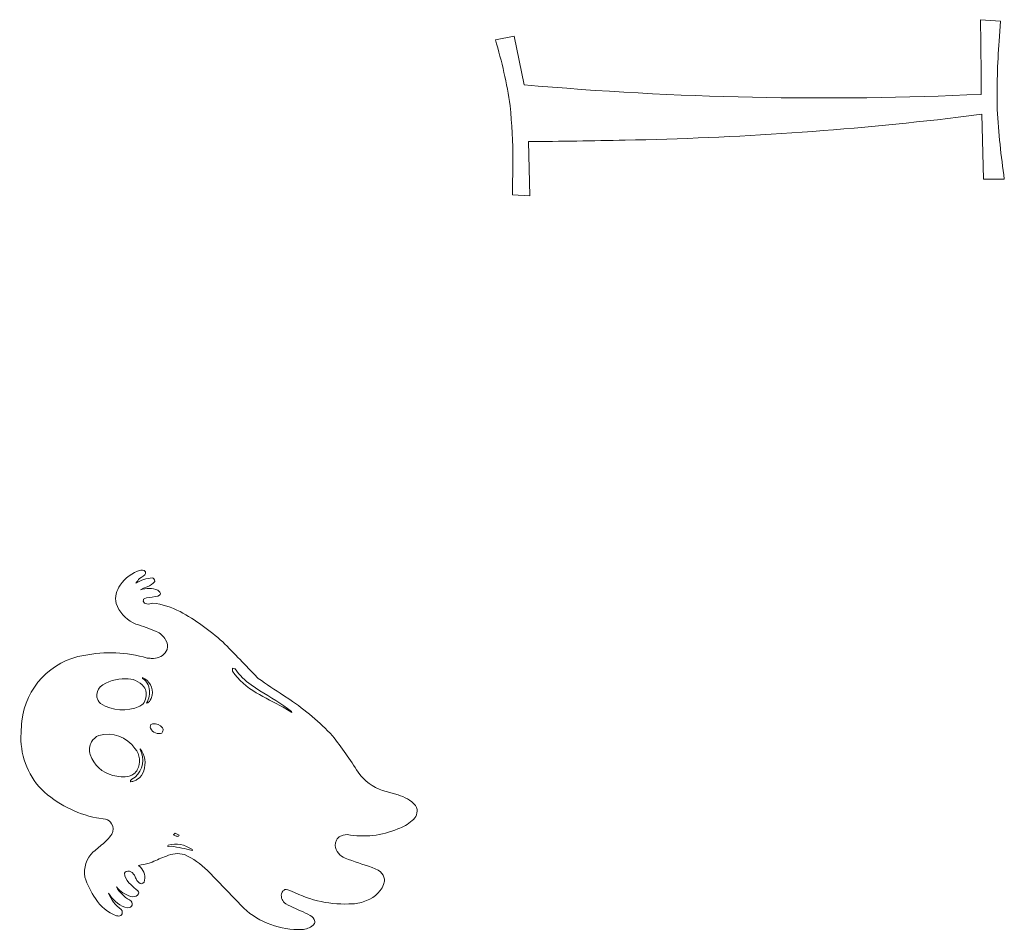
# Model space of a CAD drawing. Header units: millimetres. Extents: x -357 to 413, y -199 to 390.
# Tile 4 of 256: x -195 to -138, y -14 to 39. Entities that reach past the tile are written whole.
import ezdxf

# ---------------------------------------------------------------- set-up
doc = ezdxf.new("R2010")
doc.units = ezdxf.units.MM
doc.header["$MEASUREMENT"] = 0
doc.layers.add('Layer 1', color=7, linetype='Continuous')

msp = doc.modelspace()

# ---------------------------------------------------------------- linework, layer by layer
at = {"layer": 'Layer 1', "color": 140, "lineweight": 0}
for points, knots in [([(-166.2776, 37.9728), (-166.2776, 37.9728), (-165.6997, 35.1305), (-165.6997, 35.1305), (-165.6997, 35.1305), (-156.8265, 34.3484), (-147.9105, 34.1627), (-139.0124, 34.5748), (-139.0124, 34.5748), (-139.0151, 36.0277), (-139.0294, 37.4818), (-139.0552, 38.9345), (-139.0552, 38.9345), (-139.0552, 38.9345), (-137.8782, 38.849), (-137.8782, 38.849), (-137.8782, 38.849), (-137.8782, 38.849), (-137.9717, 37.6884), (-137.9717, 37.6884), (-137.9717, 37.6884), (-138.0632, 36.3565), (-138.1012, 35.0214), (-138.0857, 33.6864), (-138.0857, 33.6864), (-137.9971, 32.325), (-137.8564, 30.9675), (-137.6641, 29.6168), (-137.6641, 29.6168), (-137.6641, 29.6168), (-138.884, 29.6168), (-138.884, 29.6168), (-138.884, 29.6168), (-138.884, 29.6168), (-138.9697, 33.4208), (-138.9697, 33.4208), (-138.9697, 33.4208), (-138.9697, 33.4208), (-140.362, 33.2367), (-140.362, 33.2367), (-140.362, 33.2367), (-146.8142, 32.4656), (-153.3009, 32.0197), (-159.7978, 31.9003), (-159.7978, 31.9003), (-161.6804, 31.8557), (-163.5599, 31.8284), (-165.4429, 31.818), (-165.4429, 31.818), (-165.4429, 31.818), (-165.3574, 28.6552), (-165.3574, 28.6552), (-165.3574, 28.6552), (-165.3574, 28.6552), (-166.3633, 28.6979), (-166.3633, 28.6979), (-166.3633, 28.6979), (-166.3633, 28.6979), (-166.3474, 30.7108), (-166.3474, 30.7108), (-166.3474, 30.7108), (-166.3541, 31.7793), (-166.408, 32.8471), (-166.5088, 33.9108), (-166.5088, 33.9108), (-166.7039, 35.2123), (-166.9914, 36.4984), (-167.3691, 37.7592), (-167.3691, 37.7592), (-167.3691, 37.7592), (-166.2776, 37.9728), (-166.2776, 37.9728)], [0, 0, 0, 0, 0.0526316, 0.0526316, 0.0526316, 0.0526316, 0.1052632, 0.1052632, 0.1052632, 0.1052632, 0.1578947, 0.1578947, 0.1578947, 0.1578947, 0.2105263, 0.2105263, 0.2105263, 0.2105263, 0.2631579, 0.2631579, 0.2631579, 0.2631579, 0.3157895, 0.3157895, 0.3157895, 0.3157895, 0.3684211, 0.3684211, 0.3684211, 0.3684211, 0.4210526, 0.4210526, 0.4210526, 0.4210526, 0.4736842, 0.4736842, 0.4736842, 0.4736842, 0.5263158, 0.5263158, 0.5263158, 0.5263158, 0.5789474, 0.5789474, 0.5789474, 0.5789474, 0.6315789, 0.6315789, 0.6315789, 0.6315789, 0.6842105, 0.6842105, 0.6842105, 0.6842105, 0.7368421, 0.7368421, 0.7368421, 0.7368421, 0.7894737, 0.7894737, 0.7894737, 0.7894737, 0.8421053, 0.8421053, 0.8421053, 0.8421053, 0.8947368, 0.8947368, 0.8947368, 0.8947368, 1, 1, 1, 1]), ([(-195.0576, -2.7098), (-195.055, -2.4816), (-195.038, -2.2536), (-195.0075, -2.0274), (-195.0075, -2.0274), (-194.8019, -0.0791), (-193.3202, 1.4917), (-191.3874, 1.8124), (-191.3874, 1.8124), (-190.1624, 2.0538), (-188.8974, 2.0005), (-187.6968, 1.6576), (-187.6968, 1.6576), (-187.6171, 1.6526), (-187.5377, 1.6447), (-187.459, 1.632), (-187.459, 1.632), (-187.459, 1.632), (-187.3281, 1.6317), (-187.3281, 1.6317), (-187.3281, 1.6317), (-187.0245, 1.641), (-186.7433, 1.7954), (-186.5798, 2.0514), (-186.5798, 2.0514), (-186.5798, 2.0514), (-186.5373, 2.1574), (-186.5373, 2.1574), (-186.5373, 2.1574), (-186.4844, 2.3493), (-186.5153, 2.5536), (-186.6213, 2.7221), (-186.6213, 2.7221), (-186.7492, 2.9365), (-186.9397, 3.1074), (-187.167, 3.2111), (-187.167, 3.2111), (-187.5551, 3.372), (-187.9507, 3.5141), (-188.3528, 3.6361), (-188.3528, 3.6361), (-188.3528, 3.6361), (-188.5144, 3.7155), (-188.5144, 3.7155), (-188.5144, 3.7155), (-188.9742, 3.9581), (-189.3299, 4.3602), (-189.51, 4.848), (-189.51, 4.848), (-189.5875, 5.2175), (-189.5012, 5.6022), (-189.2795, 5.9079), (-189.2795, 5.9079), (-188.9943, 6.3358), (-188.5666, 6.6486), (-188.0727, 6.7924), (-188.0727, 6.7924), (-188.0727, 6.7924), (-187.9726, 6.7841), (-187.9726, 6.7841), (-187.9726, 6.7841), (-187.9726, 6.7841), (-187.874, 6.765), (-187.874, 6.765), (-187.874, 6.765), (-187.874, 6.765), (-187.8293, 6.7277), (-187.8293, 6.7277), (-187.8293, 6.7277), (-187.8293, 6.7277), (-187.7905, 6.6837), (-187.7905, 6.6837), (-187.7905, 6.6837), (-187.791, 6.6276), (-187.8087, 6.5753), (-187.8271, 6.5233), (-187.8271, 6.5233), (-187.8271, 6.5233), (-187.9363, 6.4354), (-187.9363, 6.4354), (-187.9363, 6.4354), (-187.9363, 6.4354), (-188.0564, 6.3627), (-188.0564, 6.3627), (-188.0564, 6.3627), (-188.0564, 6.3627), (-188.1365, 6.3004), (-188.1365, 6.3004), (-188.1365, 6.3004), (-188.2143, 6.2151), (-188.2888, 6.1268), (-188.3574, 6.0338), (-188.3574, 6.0338), (-188.0648, 6.2089), (-187.7355, 6.3142), (-187.3955, 6.3388), (-187.3955, 6.3388), (-187.3955, 6.3388), (-187.345, 6.3209), (-187.345, 6.3209), (-187.345, 6.3209), (-187.345, 6.3209), (-187.3047, 6.2885), (-187.3047, 6.2885), (-187.3047, 6.2885), (-187.2678, 6.2453), (-187.2485, 6.1893), (-187.25, 6.1325), (-187.25, 6.1325), (-187.3664, 5.9894), (-187.5237, 5.8873), (-187.6968, 5.8236), (-187.6968, 5.8236), (-187.6968, 5.8236), (-187.9104, 5.7345), (-187.9104, 5.7345), (-187.9104, 5.7345), (-187.9104, 5.7345), (-188.0869, 5.6334), (-188.0869, 5.6334), (-188.0869, 5.6334), (-187.7574, 5.7489), (-187.3971, 5.746), (-187.0735, 5.6151), (-187.0735, 5.6151), (-187.0735, 5.6151), (-187.0137, 5.5624), (-187.0137, 5.5624), (-187.0137, 5.5624), (-187.0137, 5.5624), (-186.9651, 5.4984), (-186.9651, 5.4984), (-186.9651, 5.4984), (-186.9651, 5.4984), (-186.9282, 5.4262), (-186.9282, 5.4262), (-186.9282, 5.4262), (-186.9282, 5.4262), (-186.9414, 5.371), (-186.9414, 5.371), (-186.9414, 5.371), (-186.9414, 5.371), (-186.9873, 5.32), (-186.9873, 5.32), (-186.9873, 5.32), (-186.9873, 5.32), (-187.0693, 5.2758), (-187.0693, 5.2758), (-187.0693, 5.2758), (-187.2885, 5.2352), (-187.5086, 5.2003), (-187.7297, 5.1725), (-187.7297, 5.1725), (-187.7297, 5.1725), (-187.8349, 5.1439), (-187.8349, 5.1439), (-187.8349, 5.1439), (-187.8349, 5.1439), (-187.9065, 5.1005), (-187.9065, 5.1005), (-187.9065, 5.1005), (-187.9065, 5.1005), (-187.9206, 5.0365), (-187.9206, 5.0365), (-187.9206, 5.0365), (-187.9206, 5.0365), (-187.9236, 4.9713), (-187.9236, 4.9713), (-187.9236, 4.9713), (-187.9236, 4.9713), (-187.8938, 4.9149), (-187.8938, 4.9149), (-187.8938, 4.9149), (-187.8938, 4.9149), (-187.8467, 4.8688), (-187.8467, 4.8688), (-187.8467, 4.8688), (-187.8467, 4.8688), (-187.7851, 4.8346), (-187.7851, 4.8346), (-187.7851, 4.8346), (-187.7851, 4.8346), (-187.7117, 4.8136), (-187.7117, 4.8136), (-187.7117, 4.8136), (-187.7117, 4.8136), (-187.6291, 4.808), (-187.6291, 4.808), (-187.6291, 4.808), (-187.6291, 4.808), (-187.54, 4.819), (-187.54, 4.819), (-187.54, 4.819), (-187.54, 4.819), (-187.4475, 4.848), (-187.4475, 4.848), (-187.4475, 4.848), (-187.4475, 4.848), (-187.3845, 4.8617), (-187.3845, 4.8617), (-187.3845, 4.8617), (-186.8225, 4.8034), (-186.2773, 4.6354), (-185.781, 4.3654), (-185.781, 4.3654), (-184.8807, 3.881), (-184.0435, 3.2876), (-183.2881, 2.5988), (-183.2881, 2.5988), (-182.6082, 1.9163), (-181.9386, 1.2236), (-181.2795, 0.5211), (-181.2795, 0.5211), (-181.2795, 0.5211), (-181.2139, 0.4699), (-181.2139, 0.4699), (-181.2139, 0.4699), (-180.7313, 0.1268), (-180.2402, -0.2043), (-179.7412, -0.5231), (-179.7412, -0.5231), (-179.7412, -0.5231), (-179.3779, -0.7733), (-179.3779, -0.7733), (-179.3779, -0.7733), (-178.4657, -1.3761), (-177.6273, -2.0837), (-176.8794, -2.8812), (-176.8794, -2.8812), (-176.3496, -3.5685), (-175.8513, -4.2793), (-175.3857, -5.0116), (-175.3857, -5.0116), (-175.3857, -5.0116), (-175.228, -5.214), (-175.228, -5.214), (-175.228, -5.214), (-174.8396, -5.6701), (-174.3197, -5.9953), (-173.7392, -6.1437), (-173.7392, -6.1437), (-173.7392, -6.1437), (-173.0559, -6.3392), (-173.0559, -6.3392), (-173.0559, -6.3392), (-172.6663, -6.4415), (-172.3131, -6.6507), (-172.0376, -6.9447), (-172.0376, -6.9447), (-172.0376, -6.9447), (-171.968, -7.0724), (-171.968, -7.0724), (-171.968, -7.0724), (-171.8855, -7.3547), (-171.993, -7.6578), (-172.2283, -7.8346), (-172.2283, -7.8346), (-172.4735, -8.0527), (-172.761, -8.2179), (-173.0713, -8.3251), (-173.0713, -8.3251), (-174.0015, -8.7158), (-175.025, -8.8288), (-176.0183, -8.652), (-176.0183, -8.652), (-176.0183, -8.652), (-176.1452, -8.6607), (-176.1452, -8.6607), (-176.1452, -8.6607), (-176.1452, -8.6607), (-176.2637, -8.6869), (-176.2637, -8.6869), (-176.2637, -8.6869), (-176.2637, -8.6869), (-176.4189, -8.7416), (-176.4189, -8.7416), (-176.4189, -8.7416), (-176.5117, -8.7994), (-176.5915, -8.8762), (-176.6428, -8.9732), (-176.6428, -8.9732), (-176.6428, -8.9732), (-176.7051, -9.1263), (-176.7051, -9.1263), (-176.7051, -9.1263), (-176.7051, -9.1263), (-176.7202, -9.2904), (-176.7202, -9.2904), (-176.7202, -9.2904), (-176.6775, -9.6225), (-176.4566, -9.9031), (-176.1462, -10.0287), (-176.1462, -10.0287), (-175.6248, -10.2181), (-175.1002, -10.3988), (-174.5725, -10.5702), (-174.5725, -10.5702), (-174.5725, -10.5702), (-174.2141, -10.7372), (-174.2141, -10.7372), (-174.2141, -10.7372), (-174.2141, -10.7372), (-174.0779, -10.8341), (-174.0779, -10.8341), (-174.0779, -10.8341), (-173.9569, -10.9486), (-173.8772, -11.0984), (-173.8435, -11.2613), (-173.8435, -11.2613), (-173.8435, -11.2613), (-173.8389, -11.38), (-173.8389, -11.38), (-173.8389, -11.38), (-173.9791, -11.9084), (-174.3754, -12.3307), (-174.8918, -12.5104), (-174.8918, -12.5104), (-175.1493, -12.6202), (-175.4246, -12.6827), (-175.7043, -12.6922), (-175.7043, -12.6922), (-176.9376, -12.7766), (-178.1703, -12.5191), (-179.2673, -11.9493), (-179.2673, -11.9493), (-179.341, -11.9333), (-179.4128, -11.9094), (-179.4809, -11.8771), (-179.4809, -11.8771), (-179.4809, -11.8771), (-179.5793, -11.8609), (-179.5793, -11.8609), (-179.5793, -11.8609), (-179.5793, -11.8609), (-179.6526, -11.8666), (-179.6526, -11.8666), (-179.6526, -11.8666), (-179.6526, -11.8666), (-179.7036, -11.8907), (-179.7036, -11.8907), (-179.7036, -11.8907), (-179.7036, -11.8907), (-179.7514, -11.9205), (-179.7514, -11.9205), (-179.7514, -11.9205), (-179.7925, -11.9797), (-179.8259, -12.0437), (-179.8567, -12.1087), (-179.8567, -12.1087), (-179.9023, -12.3348), (-179.7981, -12.5637), (-179.6047, -12.6898), (-179.6047, -12.6898), (-179.6047, -12.6898), (-179.4663, -12.7735), (-179.4663, -12.7735), (-179.4663, -12.7735), (-179.0825, -12.9523), (-178.6965, -13.1291), (-178.3105, -13.3031), (-178.3105, -13.3031), (-178.3105, -13.3031), (-178.1899, -13.3722), (-178.1899, -13.3722), (-178.1899, -13.3722), (-178.0508, -13.4455), (-177.9436, -13.569), (-177.9055, -13.7218), (-177.9055, -13.7218), (-177.9055, -13.7218), (-177.9109, -13.7875), (-177.9109, -13.7875), (-177.9109, -13.7875), (-177.9109, -13.7875), (-177.9324, -13.8504), (-177.9324, -13.8504), (-177.9324, -13.8504), (-177.9324, -13.8504), (-178.0093, -13.9508), (-178.0093, -13.9508), (-178.0093, -13.9508), (-178.1995, -14.0989), (-178.4299, -14.185), (-178.6704, -14.2003), (-178.6704, -14.2003), (-179.9197, -14.2423), (-181.1359, -13.7947), (-182.061, -12.954), (-182.061, -12.954), (-182.061, -12.954), (-184.1846, -10.7518), (-184.1846, -10.7518), (-184.1846, -10.7518), (-184.5657, -10.3566), (-185.0211, -10.0406), (-185.5244, -9.8212), (-185.5244, -9.8212), (-185.8741, -9.724), (-186.247, -9.7543), (-186.5762, -9.9073), (-186.5762, -9.9073), (-186.859, -10.0089), (-187.1354, -10.1277), (-187.4043, -10.2618), (-187.4043, -10.2618), (-187.4043, -10.2618), (-187.5867, -10.3238), (-187.5867, -10.3238), (-187.5867, -10.3238), (-187.7882, -10.3789), (-187.993, -10.421), (-188.1997, -10.4513), (-188.1997, -10.4513), (-188.1997, -10.4513), (-188.0823, -10.5621), (-188.0823, -10.5621), (-188.0823, -10.5621), (-187.8587, -10.7889), (-187.7779, -11.1211), (-187.8767, -11.4237), (-187.8767, -11.4237), (-187.8767, -11.4237), (-187.948, -11.4857), (-187.948, -11.4857), (-187.948, -11.4857), (-187.948, -11.4857), (-188.032, -11.5284), (-188.032, -11.5284), (-188.032, -11.5284), (-188.032, -11.5284), (-188.1045, -11.5152), (-188.1045, -11.5152), (-188.1045, -11.5152), (-188.2074, -11.447), (-188.2921, -11.355), (-188.3484, -11.245), (-188.3484, -11.245), (-188.3484, -11.245), (-188.3804, -11.1712), (-188.3804, -11.1712), (-188.3804, -11.1712), (-188.3994, -11.1009), (-188.4325, -11.0359), (-188.4717, -10.9747), (-188.4717, -10.9747), (-188.4717, -10.9747), (-188.5657, -10.8744), (-188.5657, -10.8744), (-188.5657, -10.8744), (-188.5657, -10.8744), (-188.6487, -10.8248), (-188.6487, -10.8248), (-188.6487, -10.8248), (-188.6487, -10.8248), (-188.737, -10.7857), (-188.737, -10.7857), (-188.737, -10.7857), (-188.7984, -10.7847), (-188.8597, -10.7881), (-188.9201, -10.7987), (-188.9201, -10.7987), (-188.9201, -10.7987), (-188.9753, -10.848), (-188.9753, -10.848), (-188.9753, -10.848), (-188.9753, -10.848), (-189.0149, -10.9098), (-189.0149, -10.9098), (-189.0149, -10.9098), (-189.0149, -10.9098), (-188.9958, -11.0587), (-188.9958, -11.0587), (-188.9958, -11.0587), (-188.9344, -11.2602), (-188.818, -11.4414), (-188.6557, -11.5758), (-188.6557, -11.5758), (-188.5295, -11.704), (-188.394, -11.8227), (-188.248, -11.9278), (-188.248, -11.9278), (-188.248, -11.9278), (-188.2085, -11.9886), (-188.2085, -11.9886), (-188.2085, -11.9886), (-188.2085, -11.9886), (-188.1924, -12.0497), (-188.1924, -12.0497), (-188.1924, -12.0497), (-188.1924, -12.0497), (-188.199, -12.1085), (-188.199, -12.1085), (-188.199, -12.1085), (-188.199, -12.1085), (-188.2558, -12.19), (-188.2558, -12.19), (-188.2558, -12.19), (-188.2558, -12.19), (-188.3376, -12.2462), (-188.3376, -12.2462), (-188.3376, -12.2462), (-188.3376, -12.2462), (-188.4389, -12.2713), (-188.4389, -12.2713), (-188.4389, -12.2713), (-188.4389, -12.2713), (-188.542, -12.2801), (-188.542, -12.2801), (-188.542, -12.2801), (-188.542, -12.2801), (-188.646, -12.2677), (-188.646, -12.2677), (-188.646, -12.2677), (-188.9795, -12.17), (-189.2757, -11.9734), (-189.4931, -11.7023), (-189.4931, -11.7023), (-189.318, -12.0257), (-189.0514, -12.2899), (-188.729, -12.4669), (-188.729, -12.4669), (-188.729, -12.4669), (-188.6394, -12.537), (-188.6394, -12.537), (-188.6394, -12.537), (-188.6394, -12.537), (-188.5918, -12.6068), (-188.5918, -12.6068), (-188.5918, -12.6068), (-188.5918, -12.6068), (-188.5642, -12.6876), (-188.5642, -12.6876), (-188.5642, -12.6876), (-188.5642, -12.6876), (-188.5735, -12.764), (-188.5735, -12.764), (-188.5735, -12.764), (-188.5735, -12.764), (-188.6172, -12.8243), (-188.6172, -12.8243), (-188.6172, -12.8243), (-188.6172, -12.8243), (-188.6638, -12.8819), (-188.6638, -12.8819), (-188.6638, -12.8819), (-188.6638, -12.8819), (-188.7351, -12.9134), (-188.7351, -12.9134), (-188.7351, -12.9134), (-188.7351, -12.9134), (-188.8249, -12.93), (-188.8249, -12.93), (-188.8249, -12.93), (-188.8249, -12.93), (-189.0107, -12.8944), (-189.0107, -12.8944), (-189.0107, -12.8944), (-189.4058, -12.7289), (-189.7376, -12.4407), (-189.9529, -12.0704), (-189.9529, -12.0704), (-189.8152, -12.4595), (-189.5553, -12.7937), (-189.2112, -13.0213), (-189.2112, -13.0213), (-189.2112, -13.0213), (-189.166, -13.0973), (-189.166, -13.0973), (-189.166, -13.0973), (-189.166, -13.0973), (-189.1545, -13.1564), (-189.1545, -13.1564), (-189.1545, -13.1564), (-189.1545, -13.1564), (-189.154, -13.2159), (-189.154, -13.2159), (-189.154, -13.2159), (-189.154, -13.2159), (-189.1653, -13.274), (-189.1653, -13.274), (-189.1653, -13.274), (-189.1653, -13.274), (-189.1887, -13.3297), (-189.1887, -13.3297), (-189.1887, -13.3297), (-189.1887, -13.3297), (-189.2388, -13.3702), (-189.2388, -13.3702), (-189.2388, -13.3702), (-189.2388, -13.3702), (-189.2959, -13.399), (-189.2959, -13.399), (-189.2959, -13.399), (-189.2959, -13.399), (-189.3493, -13.4066), (-189.3493, -13.4066), (-189.3493, -13.4066), (-189.3493, -13.4066), (-189.4114, -13.4051), (-189.4114, -13.4051), (-189.4114, -13.4051), (-189.4114, -13.4051), (-189.4824, -13.3937), (-189.4824, -13.3937), (-189.4824, -13.3937), (-189.9938, -13.2076), (-190.4282, -12.8548), (-190.7104, -12.3895), (-190.7104, -12.3895), (-190.982, -12.0063), (-191.1928, -11.5836), (-191.3371, -11.1366), (-191.3371, -11.1366), (-191.4241, -10.5937), (-191.2396, -10.0426), (-190.842, -9.6629), (-190.842, -9.6629), (-190.6275, -9.4772), (-190.4098, -9.295), (-190.1889, -9.1168), (-190.1889, -9.1168), (-190.1889, -9.1168), (-190.0337, -8.964), (-190.0337, -8.964), (-190.0337, -8.964), (-189.9353, -8.8567), (-189.8464, -8.7411), (-189.7668, -8.6192), (-189.7668, -8.6192), (-189.6559, -8.4349), (-189.6588, -8.2031), (-189.771, -8.0194), (-189.771, -8.0194), (-189.8408, -7.8767), (-189.9745, -7.776), (-190.1328, -7.7591), (-190.1328, -7.7591), (-190.1328, -7.7591), (-190.6504, -7.6761), (-190.6504, -7.6761), (-190.6504, -7.6761), (-191.8504, -7.4349), (-192.9599, -6.8649), (-193.8533, -6.0282), (-193.8533, -6.0282), (-194.7016, -5.1394), (-195.139, -3.9358), (-195.0576, -2.7098)], [0, 0, 0, 0, 0.006135, 0.006135, 0.006135, 0.006135, 0.0122699, 0.0122699, 0.0122699, 0.0122699, 0.0184049, 0.0184049, 0.0184049, 0.0184049, 0.0245399, 0.0245399, 0.0245399, 0.0245399, 0.0306748, 0.0306748, 0.0306748, 0.0306748, 0.0368098, 0.0368098, 0.0368098, 0.0368098, 0.0429448, 0.0429448, 0.0429448, 0.0429448, 0.0490798, 0.0490798, 0.0490798, 0.0490798, 0.0552147, 0.0552147, 0.0552147, 0.0552147, 0.0613497, 0.0613497, 0.0613497, 0.0613497, 0.0674847, 0.0674847, 0.0674847, 0.0674847, 0.0736196, 0.0736196, 0.0736196, 0.0736196, 0.0797546, 0.0797546, 0.0797546, 0.0797546, 0.0858896, 0.0858896, 0.0858896, 0.0858896, 0.0920245, 0.0920245, 0.0920245, 0.0920245, 0.0981595, 0.0981595, 0.0981595, 0.0981595, 0.1042945, 0.1042945, 0.1042945, 0.1042945, 0.1104294, 0.1104294, 0.1104294, 0.1104294, 0.1165644, 0.1165644, 0.1165644, 0.1165644, 0.1226994, 0.1226994, 0.1226994, 0.1226994, 0.1288344, 0.1288344, 0.1288344, 0.1288344, 0.1349693, 0.1349693, 0.1349693, 0.1349693, 0.1411043, 0.1411043, 0.1411043, 0.1411043, 0.1472393, 0.1472393, 0.1472393, 0.1472393, 0.1533742, 0.1533742, 0.1533742, 0.1533742, 0.1595092, 0.1595092, 0.1595092, 0.1595092, 0.1656442, 0.1656442, 0.1656442, 0.1656442, 0.1717791, 0.1717791, 0.1717791, 0.1717791, 0.1779141, 0.1779141, 0.1779141, 0.1779141, 0.1840491, 0.1840491, 0.1840491, 0.1840491, 0.190184, 0.190184, 0.190184, 0.190184, 0.196319, 0.196319, 0.196319, 0.196319, 0.202454, 0.202454, 0.202454, 0.202454, 0.208589, 0.208589, 0.208589, 0.208589, 0.2147239, 0.2147239, 0.2147239, 0.2147239, 0.2208589, 0.2208589, 0.2208589, 0.2208589, 0.2269939, 0.2269939, 0.2269939, 0.2269939, 0.2331288, 0.2331288, 0.2331288, 0.2331288, 0.2392638, 0.2392638, 0.2392638, 0.2392638, 0.2453988, 0.2453988, 0.2453988, 0.2453988, 0.2515337, 0.2515337, 0.2515337, 0.2515337, 0.2576687, 0.2576687, 0.2576687, 0.2576687, 0.2638037, 0.2638037, 0.2638037, 0.2638037, 0.2699387, 0.2699387, 0.2699387, 0.2699387, 0.2760736, 0.2760736, 0.2760736, 0.2760736, 0.2822086, 0.2822086, 0.2822086, 0.2822086, 0.2883436, 0.2883436, 0.2883436, 0.2883436, 0.2944785, 0.2944785, 0.2944785, 0.2944785, 0.3006135, 0.3006135, 0.3006135, 0.3006135, 0.3067485, 0.3067485, 0.3067485, 0.3067485, 0.3128834, 0.3128834, 0.3128834, 0.3128834, 0.3190184, 0.3190184, 0.3190184, 0.3190184, 0.3251534, 0.3251534, 0.3251534, 0.3251534, 0.3312883, 0.3312883, 0.3312883, 0.3312883, 0.3374233, 0.3374233, 0.3374233, 0.3374233, 0.3435583, 0.3435583, 0.3435583, 0.3435583, 0.3496933, 0.3496933, 0.3496933, 0.3496933, 0.3558282, 0.3558282, 0.3558282, 0.3558282, 0.3619632, 0.3619632, 0.3619632, 0.3619632, 0.3680982, 0.3680982, 0.3680982, 0.3680982, 0.3742331, 0.3742331, 0.3742331, 0.3742331, 0.3803681, 0.3803681, 0.3803681, 0.3803681, 0.3865031, 0.3865031, 0.3865031, 0.3865031, 0.392638, 0.392638, 0.392638, 0.392638, 0.398773, 0.398773, 0.398773, 0.398773, 0.404908, 0.404908, 0.404908, 0.404908, 0.4110429, 0.4110429, 0.4110429, 0.4110429, 0.4171779, 0.4171779, 0.4171779, 0.4171779, 0.4233129, 0.4233129, 0.4233129, 0.4233129, 0.4294479, 0.4294479, 0.4294479, 0.4294479, 0.4355828, 0.4355828, 0.4355828, 0.4355828, 0.4417178, 0.4417178, 0.4417178, 0.4417178, 0.4478528, 0.4478528, 0.4478528, 0.4478528, 0.4539877, 0.4539877, 0.4539877, 0.4539877, 0.4601227, 0.4601227, 0.4601227, 0.4601227, 0.4662577, 0.4662577, 0.4662577, 0.4662577, 0.4723926, 0.4723926, 0.4723926, 0.4723926, 0.4785276, 0.4785276, 0.4785276, 0.4785276, 0.4846626, 0.4846626, 0.4846626, 0.4846626, 0.4907975, 0.4907975, 0.4907975, 0.4907975, 0.4969325, 0.4969325, 0.4969325, 0.4969325, 0.5030675, 0.5030675, 0.5030675, 0.5030675, 0.5092025, 0.5092025, 0.5092025, 0.5092025, 0.5153374, 0.5153374, 0.5153374, 0.5153374, 0.5214724, 0.5214724, 0.5214724, 0.5214724, 0.5276074, 0.5276074, 0.5276074, 0.5276074, 0.5337423, 0.5337423, 0.5337423, 0.5337423, 0.5398773, 0.5398773, 0.5398773, 0.5398773, 0.5460123, 0.5460123, 0.5460123, 0.5460123, 0.5521472, 0.5521472, 0.5521472, 0.5521472, 0.5582822, 0.5582822, 0.5582822, 0.5582822, 0.5644172, 0.5644172, 0.5644172, 0.5644172, 0.5705521, 0.5705521, 0.5705521, 0.5705521, 0.5766871, 0.5766871, 0.5766871, 0.5766871, 0.5828221, 0.5828221, 0.5828221, 0.5828221, 0.5889571, 0.5889571, 0.5889571, 0.5889571, 0.595092, 0.595092, 0.595092, 0.595092, 0.601227, 0.601227, 0.601227, 0.601227, 0.607362, 0.607362, 0.607362, 0.607362, 0.6134969, 0.6134969, 0.6134969, 0.6134969, 0.6196319, 0.6196319, 0.6196319, 0.6196319, 0.6257669, 0.6257669, 0.6257669, 0.6257669, 0.6319018, 0.6319018, 0.6319018, 0.6319018, 0.6380368, 0.6380368, 0.6380368, 0.6380368, 0.6441718, 0.6441718, 0.6441718, 0.6441718, 0.6503067, 0.6503067, 0.6503067, 0.6503067, 0.6564417, 0.6564417, 0.6564417, 0.6564417, 0.6625767, 0.6625767, 0.6625767, 0.6625767, 0.6687117, 0.6687117, 0.6687117, 0.6687117, 0.6748466, 0.6748466, 0.6748466, 0.6748466, 0.6809816, 0.6809816, 0.6809816, 0.6809816, 0.6871166, 0.6871166, 0.6871166, 0.6871166, 0.6932515, 0.6932515, 0.6932515, 0.6932515, 0.6993865, 0.6993865, 0.6993865, 0.6993865, 0.7055215, 0.7055215, 0.7055215, 0.7055215, 0.7116564, 0.7116564, 0.7116564, 0.7116564, 0.7177914, 0.7177914, 0.7177914, 0.7177914, 0.7239264, 0.7239264, 0.7239264, 0.7239264, 0.7300613, 0.7300613, 0.7300613, 0.7300613, 0.7361963, 0.7361963, 0.7361963, 0.7361963, 0.7423313, 0.7423313, 0.7423313, 0.7423313, 0.7484663, 0.7484663, 0.7484663, 0.7484663, 0.7546012, 0.7546012, 0.7546012, 0.7546012, 0.7607362, 0.7607362, 0.7607362, 0.7607362, 0.7668712, 0.7668712, 0.7668712, 0.7668712, 0.7730061, 0.7730061, 0.7730061, 0.7730061, 0.7791411, 0.7791411, 0.7791411, 0.7791411, 0.7852761, 0.7852761, 0.7852761, 0.7852761, 0.791411, 0.791411, 0.791411, 0.791411, 0.797546, 0.797546, 0.797546, 0.797546, 0.803681, 0.803681, 0.803681, 0.803681, 0.809816, 0.809816, 0.809816, 0.809816, 0.8159509, 0.8159509, 0.8159509, 0.8159509, 0.8220859, 0.8220859, 0.8220859, 0.8220859, 0.8282209, 0.8282209, 0.8282209, 0.8282209, 0.8343558, 0.8343558, 0.8343558, 0.8343558, 0.8404908, 0.8404908, 0.8404908, 0.8404908, 0.8466258, 0.8466258, 0.8466258, 0.8466258, 0.8527607, 0.8527607, 0.8527607, 0.8527607, 0.8588957, 0.8588957, 0.8588957, 0.8588957, 0.8650307, 0.8650307, 0.8650307, 0.8650307, 0.8711656, 0.8711656, 0.8711656, 0.8711656, 0.8773006, 0.8773006, 0.8773006, 0.8773006, 0.8834356, 0.8834356, 0.8834356, 0.8834356, 0.8895706, 0.8895706, 0.8895706, 0.8895706, 0.8957055, 0.8957055, 0.8957055, 0.8957055, 0.9018405, 0.9018405, 0.9018405, 0.9018405, 0.9079755, 0.9079755, 0.9079755, 0.9079755, 0.9141104, 0.9141104, 0.9141104, 0.9141104, 0.9202454, 0.9202454, 0.9202454, 0.9202454, 0.9263804, 0.9263804, 0.9263804, 0.9263804, 0.9325153, 0.9325153, 0.9325153, 0.9325153, 0.9386503, 0.9386503, 0.9386503, 0.9386503, 0.9447853, 0.9447853, 0.9447853, 0.9447853, 0.9509202, 0.9509202, 0.9509202, 0.9509202, 0.9570552, 0.9570552, 0.9570552, 0.9570552, 0.9631902, 0.9631902, 0.9631902, 0.9631902, 0.9693252, 0.9693252, 0.9693252, 0.9693252, 0.9754601, 0.9754601, 0.9754601, 0.9754601, 0.9815951, 0.9815951, 0.9815951, 0.9815951, 0.9877301, 0.9877301, 0.9877301, 0.9877301, 1, 1, 1, 1]), ([(-182.7187, 0.9484), (-182.7187, 0.9484), (-182.7119, 0.8925), (-182.7119, 0.8925), (-182.7119, 0.8925), (-182.3511, 0.374), (-181.8783, -0.0566), (-181.3284, -0.3673), (-181.3284, -0.3673), (-180.8112, -0.6545), (-180.2905, -0.936), (-179.7668, -1.2113), (-179.7668, -1.2113), (-179.7668, -1.2113), (-179.2471, -1.5152), (-179.2471, -1.5152), (-179.2471, -1.5152), (-179.2471, -1.5152), (-179.2798, -1.4559), (-179.2798, -1.4559), (-179.2798, -1.4559), (-179.872, -1.0233), (-180.4861, -0.6216), (-181.1196, -0.2521), (-181.1196, -0.2521), (-181.1196, -0.2521), (-181.6269, 0.0922), (-181.6269, 0.0922), (-181.6269, 0.0922), (-181.9946, 0.3391), (-182.3119, 0.6537), (-182.5625, 1.0189), (-182.5625, 1.0189), (-182.5625, 1.0189), (-182.5908, 1.0297), (-182.5908, 1.0297), (-182.5908, 1.0297), (-182.5908, 1.0297), (-182.7143, 1.0582), (-182.7143, 1.0582), (-182.7143, 1.0582), (-182.7143, 1.0582), (-182.7202, 1.0018), (-182.7202, 1.0018), (-182.7202, 1.0018), (-182.7202, 1.0018), (-182.7187, 0.9484), (-182.7187, 0.9484)], [0, 0, 0, 0, 0.0769231, 0.0769231, 0.0769231, 0.0769231, 0.1538462, 0.1538462, 0.1538462, 0.1538462, 0.2307692, 0.2307692, 0.2307692, 0.2307692, 0.3076923, 0.3076923, 0.3076923, 0.3076923, 0.3846154, 0.3846154, 0.3846154, 0.3846154, 0.4615385, 0.4615385, 0.4615385, 0.4615385, 0.5384615, 0.5384615, 0.5384615, 0.5384615, 0.6153846, 0.6153846, 0.6153846, 0.6153846, 0.6923077, 0.6923077, 0.6923077, 0.6923077, 0.7692308, 0.7692308, 0.7692308, 0.7692308, 0.8461538, 0.8461538, 0.8461538, 0.8461538, 1, 1, 1, 1]), ([(-190.6338, -0.6263), (-190.6179, -0.6976), (-190.5878, -0.764), (-190.5547, -0.829), (-190.5547, -0.829), (-190.5159, -0.8906), (-190.4725, -0.9491), (-190.4255, -1.0047), (-190.4255, -1.0047), (-189.7294, -1.4277), (-188.8707, -1.4845), (-188.1243, -1.1586), (-188.1243, -1.1586), (-188.1243, -1.1586), (-188.0141, -1.077), (-188.0141, -1.077), (-188.0141, -1.077), (-187.9074, -0.9952), (-187.8308, -0.8797), (-187.793, -0.7506), (-187.793, -0.7506), (-187.7535, -0.6236), (-187.7421, -0.4903), (-187.7556, -0.3583), (-187.7556, -0.3583), (-187.7649, -0.233), (-187.8111, -0.1119), (-187.8952, -0.0194), (-187.8952, -0.0194), (-188.1541, 0.2996), (-188.551, 0.473), (-188.9612, 0.4508), (-188.9612, 0.4508), (-189.495, 0.468), (-190.0187, 0.3007), (-190.4414, -0.026), (-190.4414, -0.026), (-190.5865, -0.191), (-190.6577, -0.4077), (-190.6338, -0.6263)], [0, 0, 0, 0, 0.0909091, 0.0909091, 0.0909091, 0.0909091, 0.1818182, 0.1818182, 0.1818182, 0.1818182, 0.2727273, 0.2727273, 0.2727273, 0.2727273, 0.3636364, 0.3636364, 0.3636364, 0.3636364, 0.4545455, 0.4545455, 0.4545455, 0.4545455, 0.5454545, 0.5454545, 0.5454545, 0.5454545, 0.6363636, 0.6363636, 0.6363636, 0.6363636, 0.7272727, 0.7272727, 0.7272727, 0.7272727, 0.8181818, 0.8181818, 0.8181818, 0.8181818, 1, 1, 1, 1]), ([(-187.9634, 0.4718), (-187.9634, 0.4718), (-187.8613, 0.3905), (-187.8613, 0.3905), (-187.8613, 0.3905), (-187.8613, 0.3905), (-187.7705, 0.298), (-187.7705, 0.298), (-187.7705, 0.298), (-187.673, 0.1707), (-187.6035, 0.0241), (-187.5722, -0.1334), (-187.5722, -0.1334), (-187.5333, -0.4211), (-187.5923, -0.713), (-187.7312, -0.9681), (-187.7312, -0.9681), (-187.7312, -0.9681), (-187.6623, -0.9493), (-187.6623, -0.9493), (-187.6623, -0.9493), (-187.6623, -0.9493), (-187.6179, -0.9225), (-187.6179, -0.9225), (-187.6179, -0.9225), (-187.6179, -0.9225), (-187.5686, -0.8775), (-187.5686, -0.8775), (-187.5686, -0.8775), (-187.5686, -0.8775), (-187.5183, -0.8102), (-187.5183, -0.8102), (-187.5183, -0.8102), (-187.5183, -0.8102), (-187.4604, -0.6957), (-187.4604, -0.6957), (-187.4604, -0.6957), (-187.4604, -0.6957), (-187.4084, -0.5189), (-187.4084, -0.5189), (-187.4084, -0.5189), (-187.3292, -0.0808), (-187.5655, 0.3523), (-187.9761, 0.5243), (-187.9761, 0.5243), (-187.9761, 0.5243), (-187.9634, 0.4718), (-187.9634, 0.4718)], [0, 0, 0, 0, 0.0769231, 0.0769231, 0.0769231, 0.0769231, 0.1538462, 0.1538462, 0.1538462, 0.1538462, 0.2307692, 0.2307692, 0.2307692, 0.2307692, 0.3076923, 0.3076923, 0.3076923, 0.3076923, 0.3846154, 0.3846154, 0.3846154, 0.3846154, 0.4615385, 0.4615385, 0.4615385, 0.4615385, 0.5384615, 0.5384615, 0.5384615, 0.5384615, 0.6153846, 0.6153846, 0.6153846, 0.6153846, 0.6923077, 0.6923077, 0.6923077, 0.6923077, 0.7692308, 0.7692308, 0.7692308, 0.7692308, 0.8461538, 0.8461538, 0.8461538, 0.8461538, 1, 1, 1, 1]), ([(-187.5093, -2.4335), (-187.5093, -2.4335), (-187.4416, -2.5428), (-187.4416, -2.5428), (-187.4416, -2.5428), (-187.4416, -2.5428), (-187.3843, -2.6066), (-187.3843, -2.6066), (-187.3843, -2.6066), (-187.3843, -2.6066), (-187.301, -2.6691), (-187.301, -2.6691), (-187.301, -2.6691), (-187.301, -2.6691), (-187.2095, -2.7162), (-187.2095, -2.7162), (-187.2095, -2.7162), (-187.2095, -2.7162), (-187.1111, -2.7457), (-187.1111, -2.7457), (-187.1111, -2.7457), (-187.0494, -2.7567), (-186.987, -2.7539), (-186.925, -2.7472), (-186.925, -2.7472), (-186.925, -2.7472), (-186.8428, -2.724), (-186.8428, -2.724), (-186.8428, -2.724), (-186.8428, -2.724), (-186.8154, -2.6857), (-186.8154, -2.6857), (-186.8154, -2.6857), (-186.7982, -2.6583), (-186.7892, -2.6283), (-186.7785, -2.5985), (-186.7785, -2.5985), (-186.7596, -2.5371), (-186.77, -2.4689), (-186.812, -2.4208), (-186.812, -2.4208), (-186.9441, -2.2464), (-187.1616, -2.1626), (-187.3779, -2.194), (-187.3779, -2.194), (-187.3779, -2.194), (-187.4851, -2.2193), (-187.4851, -2.2193), (-187.4851, -2.2193), (-187.4989, -2.272), (-187.5118, -2.3248), (-187.5168, -2.379), (-187.5168, -2.379), (-187.5168, -2.379), (-187.5093, -2.4335), (-187.5093, -2.4335)], [0, 0, 0, 0, 0.0666667, 0.0666667, 0.0666667, 0.0666667, 0.1333333, 0.1333333, 0.1333333, 0.1333333, 0.2, 0.2, 0.2, 0.2, 0.2666667, 0.2666667, 0.2666667, 0.2666667, 0.3333333, 0.3333333, 0.3333333, 0.3333333, 0.4, 0.4, 0.4, 0.4, 0.4666667, 0.4666667, 0.4666667, 0.4666667, 0.5333333, 0.5333333, 0.5333333, 0.5333333, 0.6, 0.6, 0.6, 0.6, 0.6666667, 0.6666667, 0.6666667, 0.6666667, 0.7333333, 0.7333333, 0.7333333, 0.7333333, 0.8, 0.8, 0.8, 0.8, 0.8666667, 0.8666667, 0.8666667, 0.8666667, 1, 1, 1, 1]), ([(-191.029, -3.985), (-190.8189, -4.5886), (-190.316, -5.0447), (-189.695, -5.1962), (-189.695, -5.1962), (-189.3883, -5.2876), (-189.0641, -5.302), (-188.749, -5.2455), (-188.749, -5.2455), (-188.749, -5.2455), (-188.6011, -5.1857), (-188.6011, -5.1857), (-188.6011, -5.1857), (-188.6011, -5.1857), (-188.5317, -5.1481), (-188.5317, -5.1481), (-188.5317, -5.1481), (-188.5317, -5.1481), (-188.467, -5.1036), (-188.467, -5.1036), (-188.467, -5.1036), (-188.467, -5.1036), (-188.4077, -5.0521), (-188.4077, -5.0521), (-188.4077, -5.0521), (-188.3578, -4.9974), (-188.3144, -4.9374), (-188.2734, -4.8758), (-188.2734, -4.8758), (-188.0546, -4.4715), (-188.113, -3.9757), (-188.4087, -3.6236), (-188.4087, -3.6236), (-188.8799, -2.9462), (-189.7274, -2.6379), (-190.5215, -2.8627), (-190.5215, -2.8627), (-190.7001, -2.9365), (-190.8446, -3.073), (-190.9419, -3.2403), (-190.9419, -3.2403), (-191.0836, -3.4613), (-191.1086, -3.7348), (-191.029, -3.985)], [0, 0, 0, 0, 0.0833333, 0.0833333, 0.0833333, 0.0833333, 0.1666667, 0.1666667, 0.1666667, 0.1666667, 0.25, 0.25, 0.25, 0.25, 0.3333333, 0.3333333, 0.3333333, 0.3333333, 0.4166667, 0.4166667, 0.4166667, 0.4166667, 0.5, 0.5, 0.5, 0.5, 0.5833333, 0.5833333, 0.5833333, 0.5833333, 0.6666667, 0.6666667, 0.6666667, 0.6666667, 0.75, 0.75, 0.75, 0.75, 0.8333333, 0.8333333, 0.8333333, 0.8333333, 1, 1, 1, 1]), ([(-188.646, -5.5626), (-188.5758, -5.5536), (-188.5071, -5.5356), (-188.4404, -5.5121), (-188.4404, -5.5121), (-188.375, -5.4874), (-188.3139, -5.4532), (-188.2554, -5.4151), (-188.2554, -5.4151), (-188.0769, -5.3045), (-187.9477, -5.1273), (-187.8987, -4.9232), (-187.8987, -4.9232), (-187.7446, -4.4902), (-187.8233, -4.0094), (-188.1013, -3.6434), (-188.1013, -3.6434), (-188.1013, -3.6434), (-188.1133, -3.6881), (-188.1133, -3.6881), (-188.1133, -3.6881), (-188.1133, -3.6881), (-188.0325, -3.8788), (-188.0325, -3.8788), (-188.0325, -3.8788), (-187.81, -4.4606), (-188.0518, -5.1169), (-188.5962, -5.4198), (-188.5962, -5.4198), (-188.5962, -5.4198), (-188.6653, -5.4928), (-188.6653, -5.4928), (-188.6653, -5.4928), (-188.6653, -5.4928), (-188.6723, -5.5431), (-188.6723, -5.5431), (-188.6723, -5.5431), (-188.6723, -5.5431), (-188.646, -5.5626), (-188.646, -5.5626)], [0, 0, 0, 0, 0.0909091, 0.0909091, 0.0909091, 0.0909091, 0.1818182, 0.1818182, 0.1818182, 0.1818182, 0.2727273, 0.2727273, 0.2727273, 0.2727273, 0.3636364, 0.3636364, 0.3636364, 0.3636364, 0.4545455, 0.4545455, 0.4545455, 0.4545455, 0.5454545, 0.5454545, 0.5454545, 0.5454545, 0.6363636, 0.6363636, 0.6363636, 0.6363636, 0.7272727, 0.7272727, 0.7272727, 0.7272727, 0.8181818, 0.8181818, 0.8181818, 0.8181818, 1, 1, 1, 1]), ([(-186.1316, -8.6778), (-186.1316, -8.6778), (-186.0862, -8.7062), (-186.0862, -8.7062), (-186.0862, -8.7062), (-186.0277, -8.7281), (-185.9681, -8.7468), (-185.9077, -8.7628), (-185.9077, -8.7628), (-185.9077, -8.7628), (-185.8699, -8.7367), (-185.8699, -8.7367), (-185.8699, -8.7367), (-185.8699, -8.7367), (-185.8403, -8.7025), (-185.8403, -8.7025), (-185.8403, -8.7025), (-185.8403, -8.7025), (-185.8386, -8.6857), (-185.8386, -8.6857), (-185.8386, -8.6857), (-185.8386, -8.6857), (-185.9504, -8.6246), (-185.9504, -8.6246), (-185.9504, -8.6246), (-185.9504, -8.6246), (-186.0679, -8.5748), (-186.0679, -8.5748), (-186.0679, -8.5748), (-186.0679, -8.5748), (-186.1074, -8.6046), (-186.1074, -8.6046), (-186.1074, -8.6046), (-186.1074, -8.6046), (-186.1511, -8.6539), (-186.1511, -8.6539), (-186.1511, -8.6539), (-186.1511, -8.6539), (-186.1316, -8.6778), (-186.1316, -8.6778)], [0, 0, 0, 0, 0.0909091, 0.0909091, 0.0909091, 0.0909091, 0.1818182, 0.1818182, 0.1818182, 0.1818182, 0.2727273, 0.2727273, 0.2727273, 0.2727273, 0.3636364, 0.3636364, 0.3636364, 0.3636364, 0.4545455, 0.4545455, 0.4545455, 0.4545455, 0.5454545, 0.5454545, 0.5454545, 0.5454545, 0.6363636, 0.6363636, 0.6363636, 0.6363636, 0.7272727, 0.7272727, 0.7272727, 0.7272727, 0.8181818, 0.8181818, 0.8181818, 0.8181818, 1, 1, 1, 1]), ([(-186.4836, -9.3368), (-186.4836, -9.3368), (-186.4658, -9.3421), (-186.4658, -9.3421), (-186.4658, -9.3421), (-186.4658, -9.3421), (-186.292, -9.336), (-186.292, -9.336), (-186.292, -9.336), (-185.8806, -9.3884), (-185.4737, -9.4715), (-185.0744, -9.5836), (-185.0744, -9.5836), (-185.0744, -9.5836), (-185.0571, -9.5712), (-185.0571, -9.5712), (-185.0571, -9.5712), (-185.0571, -9.5712), (-185.0691, -9.5336), (-185.0691, -9.5336), (-185.0691, -9.5336), (-185.0691, -9.5336), (-185.0879, -9.5123), (-185.0879, -9.5123), (-185.0879, -9.5123), (-185.4899, -9.2318), (-185.9951, -9.1439), (-186.4687, -9.2704), (-186.4687, -9.2704), (-186.4687, -9.2704), (-186.4909, -9.316), (-186.4909, -9.316), (-186.4909, -9.316), (-186.4909, -9.316), (-186.4836, -9.3368), (-186.4836, -9.3368)], [0, 0, 0, 0, 0.1, 0.1, 0.1, 0.1, 0.2, 0.2, 0.2, 0.2, 0.3, 0.3, 0.3, 0.3, 0.4, 0.4, 0.4, 0.4, 0.5, 0.5, 0.5, 0.5, 0.6, 0.6, 0.6, 0.6, 0.7, 0.7, 0.7, 0.7, 0.8, 0.8, 0.8, 0.8, 1, 1, 1, 1])]:
    msp.add_open_spline(points, degree=3, knots=knots, dxfattribs=at)

doc.saveas('drawing.dxf')
